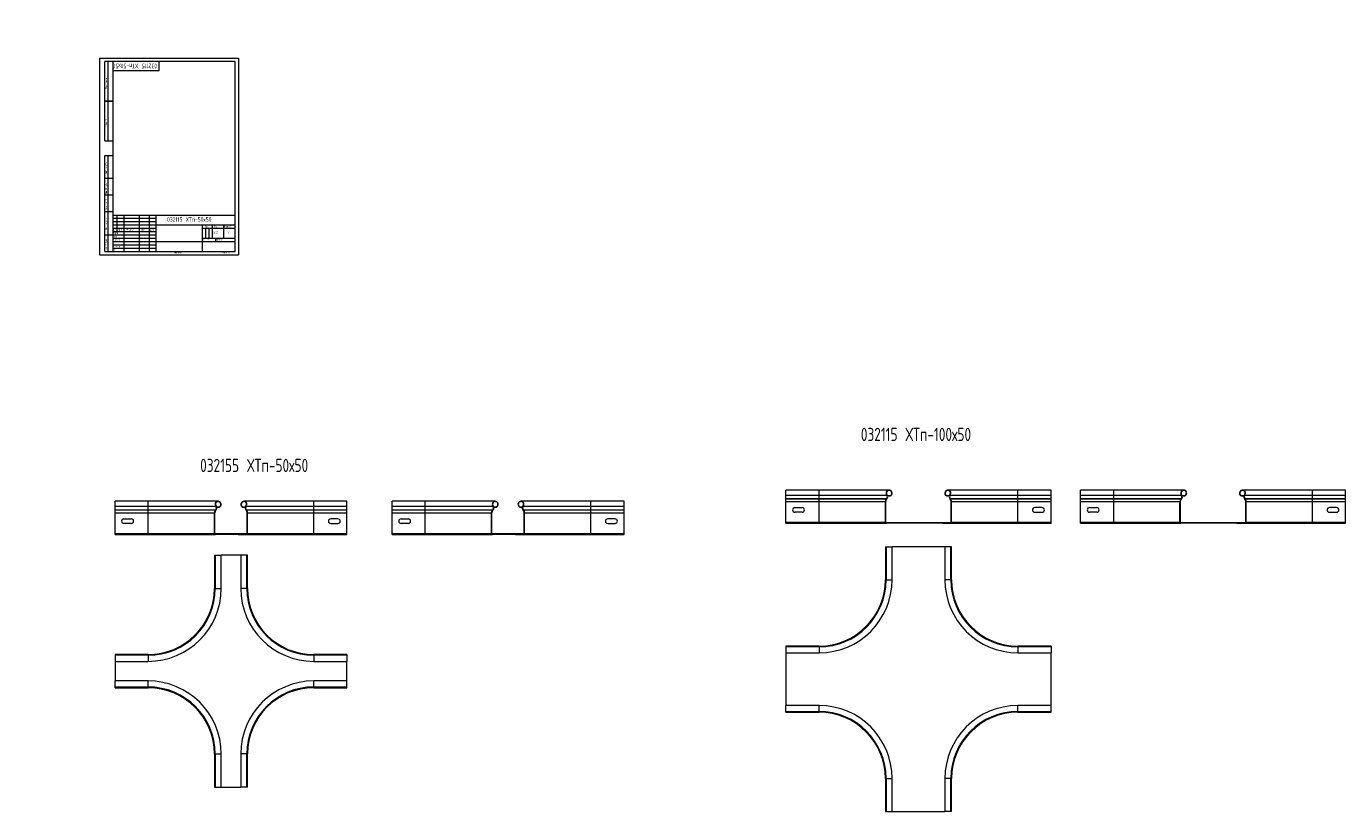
# Model space of a CAD drawing. Header units: millimetres. Extents: x -110 to 6455, y -3219 to 345.
# Tile 2 of 5: x -110 to 1881, y -841 to 345. Entities that reach past the tile are written whole.
import ezdxf

# ---------------------------------------------------------------- set-up
doc = ezdxf.new("R2010")
doc.units = ezdxf.units.MM
doc.layers.add('ОСЕВЫЕ', color=7, linetype='Continuous')
doc.styles.add('SLDTEXTSTYLE0', font='TXT', dxfattribs={"width": 0.7, "bigfont": 'bigfont'})
doc.styles.add('SLDTEXTSTYLE1', font='TXT', dxfattribs={"width": 0.605})
doc.styles.add('SLDTEXTSTYLE2', font='TXT', dxfattribs={"width": 0.605, "bigfont": 'bigfont'})
doc.styles.add('SLDTEXTSTYLE3', font='TXT', dxfattribs={"width": 0.582204, "bigfont": 'bigfont'})
doc.styles.add('SLDTEXTSTYLE4', font='TXT', dxfattribs={"width": 0.582204})

# ---------------------------------------------------------------- blocks, each defined once
blk = doc.blocks.new('SW_NOTE_0')
at = {"color": 0, "linetype": 'Continuous', "lineweight": 0, "attachment_point": 1}
for s, insert, char_height, style in [('\\M+18449\\M+18478\\M+1847D', (0, 3.2), 2.5, 'SLDTEXTSTYLE3'), ('.', (5.7, 2.3), 1.59, 'SLDTEXTSTYLE4')]:
    blk.add_mtext(s, dxfattribs=dict(at, insert=insert, char_height=char_height, style=style))

msp = doc.modelspace()

# ---------------------------------------------------------------- linework, layer by layer
at = {"color": 7, "linetype": 'Continuous', "lineweight": 15}
for p, q in [((8, 172), (8, 292)), ((20, 292), (8, 292)), ((8, 172), (8, 292)), ((13, 172), (13, 292)), ((13, 172), (13, 292)), ((20, 292), (20, 5)), ((205, 292), (20, 292)), ((20, 292), (20, 5)), ((90, 278), (90, 292)), ((205, 5), (205, 292)), ((20, 278), (90, 278)), ((8, 232), (20, 232)), ((20, 232), (8, 232)), ((8, 172), (20, 172)), ((8, 5), (8, 150)), ((8, 150), (20, 150)), ((13, 5), (13, 150)), ((20, 115), (8, 115)), ((20, 90), (8, 90)), ((20, 65), (8, 65)), ((20, 60), (205, 60)), ((20, 60), (20, 5)), ((27, 35), (27, 60)), ((37, 60), (37, 5)), ((60, 60), (60, 5)), ((75, 60), (75, 5)), ((85, 60), (85, 5)), ((20, 40), (85, 40)), ((85, 45), (205, 45)), ((155, 45), (155, 5)), ((155, 40), (205, 40)), ((170, 45), (170, 25)), ((187, 45), (187, 25)), ((8, 30), (20, 30)), ((20, 35), (85, 35)), ((85, 20), (205, 20)), ((155, 25), (205, 25)), ((175, 25), (175, 20)), ((8, 5), (20, 5)), ((20, 5), (205, 5)), ((1086.1, -355.4), (1036.1, -355.4)), ((1036.1, -362.8), (1036.1, -355.4)), ((1191.8, -355.4), (1086.1, -355.4)), ((1386.1, -355.4), (1280.4, -355.4)), ((1436.1, -355.4), (1386.1, -355.4)), ((1436.1, -362.8), (1436.1, -355.4)), ((1530.7, -355.4), (1480.7, -355.4)), ((1480.7, -362.8), (1480.7, -355.4)), ((1636.4, -355.4), (1530.7, -355.4)), ((1830.7, -355.4), (1725.1, -355.4)), ((1880.7, -355.4), (1830.7, -355.4)), ((1880.7, -362.8), (1880.7, -355.4)), ((73.5, -372.3), (23.5, -372.3)), ((23.5, -379.7), (23.5, -372.3)), ((179.2, -372.3), (73.5, -372.3)), ((323.5, -372.3), (217.9, -372.3)), ((373.5, -372.3), (323.5, -372.3)), ((373.5, -379.7), (373.5, -372.3)), ((491.7, -372.3), (441.7, -372.3)), ((441.7, -379.7), (441.7, -372.3)), ((597.4, -372.3), (491.7, -372.3)), ((741.7, -372.3), (636.1, -372.3)), ((791.7, -372.3), (741.7, -372.3)), ((791.7, -379.7), (791.7, -372.3)), ((1036.1, -362.8), (1086.1, -362.8)), ((1036.1, -368.1), (1036.1, -362.8)), ((1036.1, -368.1), (1086.1, -368.1)), ((1036.1, -368.5), (1036.1, -368.1)), ((1036.1, -368.5), (1086.1, -368.5)), ((1036.1, -372.6), (1036.1, -368.5)), ((1036.1, -403.9), (1036.1, -372.6)), ((1036.1, -372.6), (1086.1, -372.6)), ((1086.1, -368.1), (1086.1, -362.8)), ((1086.1, -362.8), (1188.3, -362.8)), ((1086.1, -368.1), (1188.1, -368.1)), ((1086.1, -368.5), (1086.1, -368.1)), ((1086.1, -372.6), (1086.1, -368.5)), ((1086.1, -368.5), (1187.7, -368.5)), ((1086.1, -403.9), (1086.1, -372.6)), ((1086.1, -372.6), (1186.1, -372.6)), ((1186.1, -403.9), (1186.1, -372.6)), ((1186.1, -372.6), (1186.6, -372.6)), ((1186.6, -403.9), (1186.6, -372.6)), ((1187.7, -368.5), (1188.1, -368.1)), ((1187.7, -368.5), (1188.1, -368.9)), ((1188.1, -368.1), (1188.5, -368.5)), ((1188.1, -368.9), (1188.5, -368.5)), ((1188.3, -362.8), (1188.7, -362.5)), ((1189.4, -363.7), (1193.2, -363.7)), ((1189.6, -364.2), (1193.4, -364.2)), ((1193.4, -364.2), (1193.2, -363.7)), ((1278.8, -364.2), (1279, -363.7)), ((1278.8, -364.2), (1282.6, -364.2)), ((1279, -363.7), (1282.8, -363.7)), ((1283.9, -362.8), (1283.5, -362.5)), ((1284.1, -368.1), (1283.7, -368.5)), ((1284, -368.9), (1283.7, -368.5)), ((1283.9, -362.8), (1386.1, -362.8)), ((1284.4, -368.5), (1284, -368.9)), ((1284.4, -368.5), (1284.1, -368.1)), ((1284.1, -368.1), (1386.1, -368.1)), ((1284.4, -368.5), (1386.1, -368.5)), ((1286.1, -372.6), (1285.5, -372.6)), ((1285.5, -403.9), (1285.5, -372.6)), ((1286.1, -403.9), (1286.1, -372.6)), ((1286.1, -372.6), (1386.1, -372.6)), ((1386.1, -368.1), (1386.1, -362.8)), ((1386.1, -362.8), (1436.1, -362.8)), ((1386.1, -368.5), (1386.1, -368.1)), ((1386.1, -368.1), (1436.1, -368.1)), ((1386.1, -372.6), (1386.1, -368.5)), ((1386.1, -368.5), (1436.1, -368.5)), ((1386.1, -403.9), (1386.1, -372.6)), ((1386.1, -372.6), (1436.1, -372.6)), ((1436.1, -368.1), (1436.1, -362.8)), ((1436.1, -368.5), (1436.1, -368.1)), ((1436.1, -372.6), (1436.1, -368.5)), ((1436.1, -403.9), (1436.1, -372.6)), ((1480.7, -362.8), (1530.7, -362.8)), ((1480.7, -368.1), (1480.7, -362.8)), ((1480.7, -368.5), (1480.7, -368.1)), ((1480.7, -368.1), (1530.7, -368.1)), ((1480.7, -372.6), (1480.7, -368.5)), ((1480.7, -368.5), (1530.7, -368.5)), ((1480.7, -372.6), (1530.7, -372.6)), ((1480.7, -403.9), (1480.7, -372.6)), ((1530.7, -368.1), (1530.7, -362.8)), ((1530.7, -362.8), (1632.9, -362.8)), ((1530.7, -368.1), (1632.7, -368.1)), ((1530.7, -368.5), (1530.7, -368.1)), ((1530.7, -372.6), (1530.7, -368.5)), ((1530.7, -368.5), (1632.4, -368.5)), ((1530.7, -403.9), (1530.7, -372.6)), ((1530.7, -372.6), (1630.7, -372.6)), ((1630.7, -372.6), (1631.3, -372.6)), ((1630.7, -403.9), (1630.7, -372.6)), ((1631.3, -403.9), (1631.3, -372.6)), ((1632.4, -368.5), (1632.7, -368.1)), ((1632.4, -368.5), (1632.8, -368.9)), ((1632.7, -368.1), (1633.1, -368.5)), ((1632.8, -368.9), (1633.1, -368.5)), ((1632.9, -362.8), (1633.3, -362.5)), ((1634, -363.7), (1637.8, -363.7)), ((1634.2, -364.2), (1638, -364.2)), ((1638, -364.2), (1637.8, -363.7)), ((1723.5, -364.2), (1723.7, -363.7)), ((1723.5, -364.2), (1727.2, -364.2)), ((1723.7, -363.7), (1727.4, -363.7)), ((1728.6, -362.8), (1728.1, -362.5)), ((1728.7, -368.1), (1728.3, -368.5)), ((1728.7, -368.9), (1728.3, -368.5)), ((1728.6, -362.8), (1830.7, -362.8)), ((1729.1, -368.5), (1728.7, -368.1)), ((1728.7, -368.1), (1830.7, -368.1)), ((1729.1, -368.5), (1728.7, -368.9)), ((1729.1, -368.5), (1830.7, -368.5)), ((1730.7, -372.6), (1730.2, -372.6)), ((1730.2, -403.9), (1730.2, -372.6)), ((1730.7, -403.9), (1730.7, -372.6)), ((1730.7, -372.6), (1830.7, -372.6)), ((1830.7, -368.1), (1830.7, -362.8)), ((1830.7, -362.8), (1880.7, -362.8)), ((1830.7, -368.5), (1830.7, -368.1)), ((1830.7, -368.1), (1880.7, -368.1)), ((1830.7, -372.6), (1830.7, -368.5)), ((1830.7, -368.5), (1880.7, -368.5)), ((1830.7, -403.9), (1830.7, -372.6)), ((1830.7, -372.6), (1880.7, -372.6)), ((1880.7, -368.1), (1880.7, -362.8)), ((1880.7, -368.5), (1880.7, -368.1)), ((1880.7, -372.6), (1880.7, -368.5)), ((1880.7, -403.9), (1880.7, -372.6)), ((23.5, -379.7), (73.5, -379.7)), ((23.5, -385), (23.5, -379.7)), ((23.5, -385.4), (23.5, -385)), ((23.5, -385), (73.5, -385)), ((23.5, -385.4), (73.5, -385.4)), ((23.5, -389.5), (23.5, -385.4)), ((23.5, -389.5), (73.5, -389.5)), ((23.5, -420.8), (23.5, -389.5)), ((73.5, -385), (73.5, -379.7)), ((73.5, -379.7), (175.7, -379.7)), ((73.5, -385), (175.5, -385)), ((73.5, -385.4), (73.5, -385)), ((73.5, -389.5), (73.5, -385.4)), ((73.5, -385.4), (175.2, -385.4)), ((73.5, -420.8), (73.5, -389.5)), ((73.5, -389.5), (173.5, -389.5)), ((173.5, -389.5), (174.1, -389.5)), ((173.5, -420.8), (173.5, -389.5)), ((174.1, -420.8), (174.1, -389.5)), ((175.2, -385.4), (175.5, -385)), ((175.2, -385.4), (175.6, -385.8)), ((175.5, -385), (175.9, -385.4)), ((175.6, -385.8), (175.9, -385.4)), ((175.7, -379.7), (176.1, -379.4)), ((176.9, -380.6), (180.6, -380.6)), ((177, -381.1), (180.8, -381.1)), ((180.8, -381.1), (180.6, -380.6)), ((216.3, -381.1), (216.5, -380.6)), ((216.3, -381.1), (220.1, -381.1)), ((216.5, -380.6), (220.2, -380.6)), ((221.4, -379.7), (221, -379.4)), ((221.6, -385), (221.2, -385.4)), ((221.5, -385.8), (221.2, -385.4)), ((221.4, -379.7), (323.5, -379.7)), ((221.9, -385.4), (221.5, -385.8)), ((221.9, -385.4), (221.6, -385)), ((221.6, -385), (323.5, -385)), ((221.9, -385.4), (323.5, -385.4)), ((223.5, -389.5), (223, -389.5)), ((223, -420.8), (223, -389.5)), ((223.5, -420.8), (223.5, -389.5)), ((223.5, -389.5), (323.5, -389.5)), ((323.5, -385), (323.5, -379.7)), ((323.5, -379.7), (373.5, -379.7)), ((323.5, -385.4), (323.5, -385)), ((323.5, -385), (373.5, -385)), ((323.5, -389.5), (323.5, -385.4)), ((323.5, -385.4), (373.5, -385.4)), ((323.5, -420.8), (323.5, -389.5)), ((323.5, -389.5), (373.5, -389.5)), ((373.5, -385), (373.5, -379.7)), ((373.5, -385.4), (373.5, -385)), ((373.5, -389.5), (373.5, -385.4)), ((373.5, -420.8), (373.5, -389.5)), ((441.7, -379.7), (491.7, -379.7)), ((441.7, -385), (441.7, -379.7)), ((441.7, -385), (491.7, -385)), ((441.7, -385.4), (441.7, -385)), ((441.7, -389.5), (441.7, -385.4)), ((441.7, -385.4), (491.7, -385.4)), ((441.7, -389.5), (491.7, -389.5)), ((441.7, -420.8), (441.7, -389.5)), ((491.7, -385), (491.7, -379.7)), ((491.7, -379.7), (593.9, -379.7)), ((491.7, -385), (593.7, -385)), ((491.7, -385.4), (491.7, -385)), ((491.7, -389.5), (491.7, -385.4)), ((491.7, -385.4), (593.4, -385.4)), ((491.7, -389.5), (591.7, -389.5)), ((491.7, -420.8), (491.7, -389.5)), ((591.7, -389.5), (592.3, -389.5)), ((591.7, -420.8), (591.7, -389.5)), ((592.3, -420.8), (592.3, -389.5)), ((593.4, -385.4), (593.7, -385)), ((593.4, -385.4), (593.8, -385.8)), ((593.7, -385), (594.1, -385.4)), ((593.8, -385.8), (594.1, -385.4)), ((593.9, -379.7), (594.3, -379.4)), ((595.1, -380.6), (598.8, -380.6)), ((595.2, -381.1), (599, -381.1)), ((599, -381.1), (598.8, -380.6)), ((634.5, -381.1), (634.7, -380.6)), ((634.5, -381.1), (638.3, -381.1)), ((634.7, -380.6), (638.4, -380.6)), ((639.6, -379.7), (639.1, -379.4)), ((639.8, -385), (639.4, -385.4)), ((639.7, -385.8), (639.4, -385.4)), ((639.6, -379.7), (741.7, -379.7)), ((640.1, -385.4), (639.7, -385.8)), ((640.1, -385.4), (639.8, -385)), ((639.8, -385), (741.7, -385)), ((640.1, -385.4), (741.7, -385.4)), ((641.7, -389.5), (641.2, -389.5)), ((641.2, -420.8), (641.2, -389.5)), ((641.7, -420.8), (641.7, -389.5)), ((641.7, -389.5), (741.7, -389.5)), ((741.7, -385), (741.7, -379.7)), ((741.7, -379.7), (791.7, -379.7)), ((741.7, -385.4), (741.7, -385)), ((741.7, -385), (791.7, -385)), ((741.7, -389.5), (741.7, -385.4)), ((741.7, -385.4), (791.7, -385.4)), ((741.7, -420.8), (741.7, -389.5)), ((741.7, -389.5), (791.7, -389.5)), ((791.7, -385), (791.7, -379.7)), ((791.7, -385.4), (791.7, -385)), ((791.7, -389.5), (791.7, -385.4)), ((791.7, -420.8), (791.7, -389.5)), ((1049.6, -381.9), (1060.6, -381.9)), ((1060.6, -388.9), (1049.6, -388.9)), ((1422.6, -381.9), (1411.6, -381.9)), ((1411.6, -388.9), (1422.6, -388.9)), ((1494.2, -381.9), (1505.2, -381.9)), ((1505.2, -388.9), (1494.2, -388.9)), ((1867.2, -381.9), (1856.2, -381.9)), ((1856.2, -388.9), (1867.2, -388.9)), ((37, -398.8), (48, -398.8)), ((48, -405.8), (37, -405.8)), ((360, -398.8), (349, -398.8)), ((349, -405.8), (360, -405.8)), ((455.2, -398.8), (466.2, -398.8)), ((466.2, -405.8), (455.2, -405.8)), ((778.2, -398.8), (767.2, -398.8)), ((767.2, -405.8), (778.2, -405.8)), ((1036.1, -403.9), (1086.1, -403.9)), ((1036.1, -405.4), (1036.1, -403.9)), ((1036.1, -405.4), (1086.1, -405.4)), ((1086.1, -403.9), (1186.1, -403.9)), ((1086.1, -405.4), (1086.1, -403.9)), ((1086.1, -405.4), (1187.6, -405.4)), ((1186.1, -403.9), (1186.6, -403.9)), ((1186.7, -404.1), (1187.6, -404.1)), ((1187.6, -404.1), (1284.6, -404.1)), ((1187.6, -404.1), (1187.6, -404.8)), ((1187.6, -404.8), (1284.6, -404.8)), ((1187.6, -405.4), (1187.6, -404.8)), ((1200.1, -404.8), (1187.6, -404.8)), ((1200.1, -405.4), (1187.6, -405.4)), ((1200.1, -405.4), (1200.1, -404.8)), ((1272.1, -404.8), (1284.6, -404.8)), ((1272.1, -405.4), (1272.1, -404.8)), ((1272.1, -405.4), (1284.6, -405.4)), ((1284.6, -404.1), (1284.6, -404.8)), ((1284.6, -404.1), (1285.5, -404.1)), ((1284.6, -405.4), (1284.6, -404.8)), ((1284.6, -405.4), (1386.1, -405.4)), ((1286.1, -403.9), (1285.5, -403.9)), ((1286.1, -403.9), (1386.1, -403.9)), ((1386.1, -405.4), (1386.1, -403.9)), ((1386.1, -403.9), (1436.1, -403.9)), ((1386.1, -405.4), (1436.1, -405.4)), ((1436.1, -405.4), (1436.1, -403.9)), ((1480.7, -405.4), (1480.7, -403.9)), ((1480.7, -403.9), (1530.7, -403.9)), ((1480.7, -405.4), (1530.7, -405.4)), ((1530.7, -403.9), (1630.7, -403.9)), ((1530.7, -405.4), (1530.7, -403.9)), ((1530.7, -405.4), (1632.2, -405.4)), ((1630.7, -403.9), (1631.3, -403.9)), ((1631.3, -404.1), (1632.2, -404.1)), ((1632.2, -404.1), (1632.2, -404.8)), ((1632.2, -404.1), (1729.2, -404.1)), ((1632.2, -404.8), (1729.2, -404.8)), ((1632.2, -405.4), (1632.2, -404.8)), ((1644.7, -404.8), (1632.2, -404.8)), ((1644.7, -405.4), (1632.2, -405.4)), ((1644.7, -405.4), (1644.7, -404.8)), ((1716.7, -405.4), (1716.7, -404.8)), ((1716.7, -404.8), (1729.2, -404.8)), ((1716.7, -405.4), (1729.2, -405.4)), ((1729.2, -404.1), (1729.2, -404.8)), ((1729.2, -404.1), (1730.1, -404.1)), ((1729.2, -405.4), (1729.2, -404.8)), ((1729.2, -405.4), (1830.7, -405.4)), ((1730.7, -403.9), (1730.2, -403.9)), ((1730.7, -403.9), (1830.7, -403.9)), ((1830.7, -405.4), (1830.7, -403.9)), ((1830.7, -403.9), (1880.7, -403.9)), ((1830.7, -405.4), (1880.7, -405.4)), ((1880.7, -405.4), (1880.7, -403.9)), ((23.5, -422.3), (23.5, -420.8)), ((23.5, -420.8), (73.5, -420.8)), ((23.5, -422.3), (73.5, -422.3)), ((73.5, -420.8), (173.5, -420.8)), ((73.5, -422.3), (73.5, -420.8)), ((73.5, -422.3), (175, -422.3)), ((173.5, -420.8), (174.1, -420.8)), ((174.1, -421), (175, -421)), ((175, -421), (222, -421)), ((175, -421), (175, -421.7)), ((175, -422.3), (175, -421.7)), ((187.5, -421.7), (175, -421.7)), ((175, -421.7), (222, -421.7)), ((187.5, -422.3), (175, -422.3)), ((187.5, -422.3), (187.5, -421.7)), ((209.5, -421.7), (222, -421.7)), ((209.5, -422.3), (209.5, -421.7)), ((209.5, -422.3), (222, -422.3)), ((222, -421), (222, -421.7)), ((222, -421), (223, -421)), ((222, -422.3), (222, -421.7)), ((222, -422.3), (323.5, -422.3)), ((323.5, -422.3), (222, -422.3)), ((223.5, -420.8), (223, -420.8)), ((223.5, -420.8), (323.5, -420.8)), ((323.5, -422.3), (323.5, -420.8)), ((323.5, -420.8), (373.5, -420.8)), ((323.5, -422.3), (373.5, -422.3)), ((373.5, -422.3), (373.5, -420.8)), ((441.7, -422.3), (441.7, -420.8)), ((441.7, -420.8), (491.7, -420.8)), ((441.7, -422.3), (491.7, -422.3)), ((491.7, -422.3), (491.7, -420.8)), ((491.7, -420.8), (591.7, -420.8)), ((491.7, -422.3), (593.2, -422.3)), ((591.7, -420.8), (592.3, -420.8)), ((592.3, -421), (593.2, -421)), ((593.2, -421), (593.2, -421.7)), ((593.2, -421), (640.2, -421)), ((593.2, -422.3), (593.2, -421.7)), ((605.7, -421.7), (593.2, -421.7)), ((593.2, -421.7), (640.2, -421.7)), ((605.7, -422.3), (593.2, -422.3)), ((605.7, -422.3), (605.7, -421.7)), ((627.7, -421.7), (640.2, -421.7)), ((627.7, -422.3), (627.7, -421.7)), ((627.7, -422.3), (640.2, -422.3)), ((640.2, -421), (640.2, -421.7)), ((640.2, -421), (641.2, -421)), ((640.2, -422.3), (640.2, -421.7)), ((640.2, -422.3), (741.7, -422.3)), ((641.7, -420.8), (641.2, -420.8)), ((641.7, -420.8), (741.7, -420.8)), ((741.7, -422.3), (741.7, -420.8)), ((741.7, -420.8), (791.7, -420.8)), ((741.7, -422.3), (791.7, -422.3)), ((791.7, -422.3), (791.7, -420.8)), ((173.5, -453.8), (173.5, -503.8)), ((173.5, -453.8), (174.7, -453.8)), ((174.7, -453.8), (174.7, -503.8)), ((174.7, -453.8), (183.8, -453.8)), ((183.8, -503.8), (183.8, -453.8)), ((213.3, -453.8), (183.8, -453.8)), ((213.3, -453.8), (213.3, -503.8)), ((222.4, -453.8), (213.3, -453.8)), ((222.4, -503.8), (222.4, -453.8)), ((223.5, -453.8), (222.4, -453.8)), ((223.5, -503.8), (223.5, -453.8)), ((1186.1, -440.9), (1186.1, -490.9)), ((1186.1, -440.9), (1187.2, -440.9)), ((1187.2, -440.9), (1187.2, -490.9)), ((1187.2, -440.9), (1196.3, -440.9)), ((1196.3, -490.9), (1196.3, -440.9)), ((1275.9, -440.9), (1196.3, -440.9)), ((1275.9, -440.9), (1275.9, -490.9)), ((1285, -440.9), (1275.9, -440.9)), ((1285, -490.9), (1285, -440.9)), ((1286.1, -440.9), (1285, -440.9)), ((1286.1, -490.9), (1286.1, -440.9)), ((1036.1, -590.9), (1036.1, -592.1)), ((1086.1, -590.9), (1036.1, -590.9)), ((1086.1, -592.1), (1036.1, -592.1)), ((1036.1, -592.1), (1036.1, -601.2)), ((1436.1, -590.9), (1386.1, -590.9)), ((1436.1, -592.1), (1386.1, -592.1)), ((1436.1, -590.9), (1436.1, -592.1)), ((1436.1, -592.1), (1436.1, -601.2)), ((23.5, -603.8), (23.5, -604.9)), ((73.5, -603.8), (23.5, -603.8)), ((73.5, -604.9), (23.5, -604.9)), ((23.5, -604.9), (23.5, -614)), ((23.5, -614), (73.5, -614)), ((23.5, -614), (23.5, -643.5)), ((373.5, -603.8), (323.5, -603.8)), ((373.5, -604.9), (323.5, -604.9)), ((323.5, -614), (373.5, -614)), ((373.5, -603.8), (373.5, -604.9)), ((373.5, -604.9), (373.5, -614)), ((373.5, -643.5), (373.5, -614)), ((1036.1, -601.2), (1086.1, -601.2)), ((1036.1, -601.2), (1036.1, -680.7)), ((1386.1, -601.2), (1436.1, -601.2)), ((1436.1, -680.7), (1436.1, -601.2)), ((73.5, -643.5), (23.5, -643.5)), ((23.5, -652.6), (23.5, -643.5)), ((23.5, -652.6), (73.5, -652.6)), ((23.5, -653.8), (23.5, -652.6)), ((23.5, -653.8), (73.5, -653.8)), ((373.5, -643.5), (323.5, -643.5)), ((323.5, -652.6), (373.5, -652.6)), ((323.5, -653.8), (373.5, -653.8)), ((373.5, -652.6), (373.5, -643.5)), ((373.5, -653.8), (373.5, -652.6)), ((1086.1, -680.7), (1036.1, -680.7)), ((1036.1, -689.8), (1036.1, -680.7)), ((1036.1, -689.8), (1086.1, -689.8)), ((1036.1, -690.9), (1036.1, -689.8)), ((1036.1, -690.9), (1086.1, -690.9)), ((1436.1, -680.7), (1386.1, -680.7)), ((1386.1, -689.8), (1436.1, -689.8)), ((1386.1, -690.9), (1436.1, -690.9)), ((1436.1, -689.8), (1436.1, -680.7)), ((1436.1, -690.9), (1436.1, -689.8)), ((173.5, -753.8), (173.5, -803.8)), ((174.7, -753.8), (174.7, -803.8)), ((183.8, -803.8), (183.8, -753.8)), ((213.3, -753.8), (213.3, -803.8)), ((222.4, -803.8), (222.4, -753.8)), ((223.5, -803.8), (223.5, -753.8)), ((1186.1, -790.9), (1186.1, -840.9)), ((1187.2, -790.9), (1187.2, -840.9)), ((1196.3, -840.9), (1196.3, -790.9)), ((1275.9, -790.9), (1275.9, -840.9)), ((1285, -840.9), (1285, -790.9)), ((1286.1, -840.9), (1286.1, -790.9)), ((173.5, -803.8), (174.7, -803.8)), ((174.7, -803.8), (183.8, -803.8)), ((183.8, -803.8), (213.3, -803.8)), ((222.4, -803.8), (213.3, -803.8)), ((223.5, -803.8), (222.4, -803.8)), ((1186.1, -840.9), (1187.2, -840.9)), ((1187.2, -840.9), (1196.3, -840.9)), ((1196.3, -840.9), (1275.9, -840.9)), ((1285, -840.9), (1275.9, -840.9)), ((1286.1, -840.9), (1285, -840.9))]:
    msp.add_line(p, q, dxfattribs=at)
at = {"color": 7, "linetype": 'Continuous', "lineweight": 0}
for p, q in [((20, 55), (85, 55)), ((20, 50), (85, 50)), ((20, 45), (85, 45)), ((160, 40), (160, 25)), ((165, 40), (165, 25)), ((20, 30), (85, 30)), ((20, 25), (85, 25)), ((20, 20), (85, 20)), ((20, 15), (85, 15)), ((20, 10), (85, 10))]:
    msp.add_line(p, q, dxfattribs=at)
at = {"color": 8, "linetype": 'Continuous', "lineweight": 15}
for p, q in [((1086.1, -362.8), (1086.1, -355.4)), ((1386.1, -362.8), (1386.1, -355.4)), ((1530.7, -362.8), (1530.7, -355.4)), ((1830.7, -362.8), (1830.7, -355.4)), ((73.5, -379.7), (73.5, -372.3)), ((323.5, -379.7), (323.5, -372.3)), ((491.7, -379.7), (491.7, -372.3)), ((741.7, -379.7), (741.7, -372.3)), ((1186.1, -490.9), (1187.2, -490.9)), ((1187.2, -490.9), (1196.3, -490.9)), ((1285, -490.9), (1275.9, -490.9)), ((1286.1, -490.9), (1285, -490.9)), ((173.5, -503.8), (174.7, -503.8)), ((174.7, -503.8), (183.8, -503.8)), ((222.4, -503.8), (213.3, -503.8)), ((223.5, -503.8), (222.4, -503.8)), ((1086.1, -590.9), (1086.1, -592.1)), ((1086.1, -592.1), (1086.1, -601.2)), ((1386.1, -590.9), (1386.1, -592.1)), ((1386.1, -592.1), (1386.1, -601.2)), ((73.5, -603.8), (73.5, -604.9)), ((73.5, -604.9), (73.5, -614)), ((323.5, -603.8), (323.5, -604.9)), ((323.5, -604.9), (323.5, -614)), ((73.5, -652.6), (73.5, -643.5)), ((73.5, -653.8), (73.5, -652.6)), ((323.5, -652.6), (323.5, -643.5)), ((323.5, -653.8), (323.5, -652.6)), ((1086.1, -689.8), (1086.1, -680.7)), ((1086.1, -690.9), (1086.1, -689.8)), ((1386.1, -689.8), (1386.1, -680.7)), ((1386.1, -690.9), (1386.1, -689.8)), ((173.5, -753.8), (174.7, -753.8)), ((174.7, -753.8), (183.8, -753.8)), ((222.4, -753.8), (213.3, -753.8)), ((223.5, -753.8), (222.4, -753.8)), ((1186.1, -790.9), (1187.2, -790.9)), ((1187.2, -790.9), (1196.3, -790.9)), ((1285, -790.9), (1275.9, -790.9)), ((1286.1, -790.9), (1285, -790.9))]:
    msp.add_line(p, q, dxfattribs=at)
at = {"color": 7, "linetype": 'Continuous', "lineweight": 15}
for centre, radius, start, end in [((1191.8, -359.9), 4.55, 290.35, 219.6825), ((1191.8, -359.9), 4, 290.35, 219.6825), ((1280.4, -359.9), 4.55, 320.3175, 249.65), ((1280.4, -359.9), 4, 320.3175, 249.65), ((1636.4, -359.9), 4.55, 290.35, 219.6825), ((1636.4, -359.9), 4, 290.35, 219.6825), ((1725.1, -359.9), 4.55, 320.3175, 249.65), ((1725.1, -359.9), 4, 320.3175, 249.65), ((179.2, -376.8), 4.55, 290.35, 219.6825), ((179.2, -376.8), 4, 290.35, 219.6825), ((217.9, -376.8), 4.55, 320.3175, 249.65), ((217.9, -376.8), 4, 320.3175, 249.65), ((597.4, -376.8), 4.55, 290.35, 219.6825), ((597.4, -376.8), 4, 290.35, 219.6825), ((636.1, -376.8), 4.55, 320.3175, 249.65), ((636.1, -376.8), 4, 320.3175, 249.65), ((1192.1, -372.6), 6, 136.4642, 180), ((1192.1, -372.6), 5.45, 136.4642, 180), ((1185.2, -365.4), 4, 316.4642, 39.6825), ((1185.2, -365.4), 4.55, 316.4642, 39.6825), ((1287, -365.4), 4.55, 140.3175, 223.5358), ((1287, -365.4), 4, 140.3175, 223.5358), ((1280.1, -372.6), 5.45, 360, 43.5358), ((1280.1, -372.6), 6, 360, 43.5358), ((1636.7, -372.6), 6, 136.4642, 180), ((1636.7, -372.6), 5.45, 136.4642, 180), ((1629.8, -365.4), 4, 316.4642, 39.6825), ((1629.8, -365.4), 4.55, 316.4642, 39.6825), ((1731.6, -365.4), 4.55, 140.3175, 223.5358), ((1731.6, -365.4), 4, 140.3175, 223.5358), ((1724.7, -372.6), 5.45, 360, 43.5358), ((1724.7, -372.6), 6, 360, 43.5358), ((179.5, -389.5), 6, 136.4642, 180), ((179.5, -389.5), 5.45, 136.4642, 180), ((172.6, -382.3), 4, 316.4642, 39.6825), ((172.6, -382.3), 4.55, 316.4642, 39.6825), ((224.5, -382.3), 4.55, 140.3175, 223.5358), ((224.5, -382.3), 4, 140.3175, 223.5358), ((217.5, -389.5), 5.45, 0, 43.5358), ((217.5, -389.5), 6, 0, 43.5358), ((597.7, -389.5), 6, 136.4642, 180), ((597.7, -389.5), 5.45, 136.4642, 180), ((590.8, -382.3), 4, 316.4642, 39.6825), ((590.8, -382.3), 4.55, 316.4642, 39.6825), ((642.7, -382.3), 4.55, 140.3175, 223.5358), ((642.7, -382.3), 4, 140.3175, 223.5358), ((635.7, -389.5), 5.45, 360, 43.5358), ((635.7, -389.5), 6, 360, 43.5358), ((1049.6, -385.4), 3.5, 90, 270), ((1060.6, -385.4), 3.5, 270, 90), ((1411.6, -385.4), 3.5, 90, 270), ((1422.6, -385.4), 3.5, 270, 90), ((1494.2, -385.4), 3.5, 90, 270), ((1505.2, -385.4), 3.5, 270, 90), ((1856.2, -385.4), 3.5, 90, 270), ((1867.2, -385.4), 3.5, 270, 90), ((37, -402.3), 3.5, 90, 270), ((48, -402.3), 3.5, 270, 90), ((349, -402.3), 3.5, 90, 270), ((360, -402.3), 3.5, 270, 90), ((455.2, -402.3), 3.5, 90, 270), ((466.2, -402.3), 3.5, 270, 90), ((767.2, -402.3), 3.5, 90, 270), ((778.2, -402.3), 3.5, 270, 90), ((1187.6, -403.9), 1.5, 180, 270), ((1187.6, -403.9), 0.95, 180, 270), ((1284.6, -403.9), 0.95, 270, 0), ((1284.6, -403.9), 1.5, 270, 0), ((1632.2, -403.9), 1.5, 180, 270), ((1632.2, -403.9), 0.95, 180, 270), ((1729.2, -403.9), 0.95, 270, 0), ((1729.2, -403.9), 1.5, 270, 0), ((175, -420.8), 1.5, 180, 270), ((175, -420.8), 0.95, 180, 270), ((222, -420.8), 0.95, 270, 0), ((222, -420.8), 1.5, 270, 0), ((593.2, -420.8), 1.5, 180, 270), ((593.2, -420.8), 0.95, 180, 270), ((640.2, -420.8), 0.95, 270, 0), ((640.2, -420.8), 1.5, 270, 0), ((1086.1, -490.9), 101.1, 270, 0), ((1086.1, -490.9), 110.2, 270, 0), ((1086.1, -490.9), 100, 270, 0), ((1386.1, -490.9), 110.2, 180, 270), ((1386.1, -490.9), 101.1, 180, 270), ((1386.1, -490.9), 100, 180, 270), ((73.5, -503.8), 101.1, 270, 0), ((73.5, -503.8), 110.2, 270, 0), ((73.5, -503.8), 100, 270, 0), ((323.5, -503.8), 110.2, 180, 270), ((323.5, -503.8), 101.1, 180, 270), ((323.5, -503.8), 100, 180, 270), ((73.5, -753.8), 110.2, 0, 90), ((73.5, -753.8), 101.1, 0, 90), ((73.5, -753.8), 100, 0, 90), ((323.5, -753.8), 110.2, 90, 180), ((323.5, -753.8), 101.1, 90, 180), ((323.5, -753.8), 100, 90, 180), ((1086.1, -790.9), 110.2, 0, 90), ((1086.1, -790.9), 101.1, 0, 90), ((1086.1, -790.9), 100, 0, 90), ((1386.1, -790.9), 110.2, 90, 180), ((1386.1, -790.9), 101.1, 90, 180), ((1386.1, -790.9), 100, 90, 180)]:
    msp.add_arc(centre, radius, start, end, dxfattribs=at)
at = {"layer": 'ОСЕВЫЕ', "lineweight": 0}
for p, q in [((0, 297), (210, 297)), ((0, 297), (0, 0)), ((210, 297), (210, 0)), ((0, 0), (210, 0))]:
    msp.add_line(p, q, dxfattribs=at)

# ---------------------------------------------------------------- block references
at = {"color": 7, "linetype": 'Continuous', "lineweight": 0}
msp.add_blockref('SW_NOTE_0', (20.5, 35.8), dxfattribs=at)

# ---------------------------------------------------------------- texts
at = {"color": 7, "linetype": 'Continuous', "lineweight": 0, "attachment_point": 1}
for s, insert, char_height, rotation, style in [('\\M+18450\\M+18475\\M+18482\\M+18472. \\M+18481\\M+18482\\M+18479\\M+1847D\\M+18475\\M+1847E.', (9, 250.8), 2.5, 90, 'SLDTEXTSTYLE2'), ('032115 \\M+18456\\M+18453\\M+18481-50\\M+1848750', (87, 281.6), 7, 180, 'SLDTEXTSTYLE0'), ('\\M+18452\\M+18481\\M+18482\\M+18470\\M+18472. \\M+18782', (8.9, 193.8), 2.5, 90, 'SLDTEXTSTYLE2'), ('\\M+18450\\M+18480\\M+18474\\M+18481. \\M+18479 \\M+18474\\M+18470\\M+18484\\M+18470', (8.9, 122.3), 2.5, 90, 'SLDTEXTSTYLE2'), ('\\M+18449\\M+1847E\\M+18472. \\M+18782 \\M+18474\\M+18485\\M+18471\\M+1847C.', (9, 92.1), 2.5, 90, 'SLDTEXTSTYLE2'), ('\\M+18442\\M+18478\\M+18470\\M+1847D. \\M+18479\\M+1847E\\M+18472. \\M+18782', (9, 67.4), 2.5, 90, 'SLDTEXTSTYLE2'), ('\\M+18450\\M+18480\\M+18474\\M+18481. \\M+18479 \\M+18474\\M+18470\\M+18484\\M+18470', (9, 37.8), 2.5, 90, 'SLDTEXTSTYLE2'), ('\\M+18449\\M+1847E\\M+18472. \\M+18782 \\M+18481\\M+18480\\M+18474\\M+1847C.', (8.9, 7), 2.5, 90, 'SLDTEXTSTYLE2')]:
    msp.add_mtext(s, dxfattribs=dict(at, insert=insert, char_height=char_height, rotation=rotation, style=style))
at = {"color": 7, "linetype": 'Continuous', "lineweight": 0}
for s, insert, char_height, attachment_point, style in [('032115 \\M+18456\\M+18453\\M+18481-50\\M+1848750', (102, 56.8), 7, 1, 'SLDTEXTSTYLE0'), ('\\M+1844C\\M+18479\\M+18484.', (159, 43.9), 2.5, 1, 'SLDTEXTSTYLE2'), ('\\M+1844D\\M+18470\\M+18483\\M+18483\\M+18470', (172.7, 43.9), 2.5, 1, 'SLDTEXTSTYLE2'), ('\\M+1844D\\M+18470\\M+18483\\M+1848A\\M+18484\\M+18470\\M+18471', (188.4, 43.8), 2.5, 1, 'SLDTEXTSTYLE2'), ('\\M+18451\\M+18470\\M+18478\\M+18482\\M+18470\\M+18471.', (20.4, 34), 2.5, 1, 'SLDTEXTSTYLE2'), ('\\M+18450\\M+18482\\M+18480\\M+18472.', (20.5, 29), 2.5, 1, 'SLDTEXTSTYLE2'), ('\\M+18453. \\M+1847B\\M+18480\\M+1847E\\M+18484\\M+18482.', (20.5, 24), 2.5, 1, 'SLDTEXTSTYLE2'), ('\\M+1844C\\M+18479\\M+18483\\M+18484', (28.3, 39), 2.5, 1, 'SLDTEXTSTYLE2'), ('\\M+18782 \\M+18474\\M+18480\\M+1847B\\M+18485\\M+1847D.', (41.1, 39.1), 2.5, 1, 'SLDTEXTSTYLE2'), ('\\M+18450\\M+18480\\M+18474\\M+18481.', (63.1, 39), 2.5, 1, 'SLDTEXTSTYLE2'), ('\\M+18444\\M+18470\\M+18484\\M+18470', (76.2, 39.1), 2.5, 1, 'SLDTEXTSTYLE2'), ('\\M+1844C\\M+18479\\M+18483\\M+18484 1', (156.2, 24.1), 2.5, 1, 'SLDTEXTSTYLE2'), ('0.57', (172, 34.8), 3.5, 1, 'SLDTEXTSTYLE1'), ('\\M+1844C\\M+18479\\M+18483\\M+18484\\M+18480\\M+18472 1', (176.2, 24), 2.5, 1, 'SLDTEXTSTYLE2'), ('1:1', (195.6, 35.1), 3.5, 2, 'SLDTEXTSTYLE1'), ('\\M+1844E. \\M+1847B\\M+18480\\M+1847E\\M+18484\\M+18482.', (20.5, 14), 2.5, 1, 'SLDTEXTSTYLE2'), ('\\M+18454\\M+18484\\M+18472.', (20.5, 9), 2.5, 1, 'SLDTEXTSTYLE2'), ('\\M+1844B\\M+18480\\M+18481\\M+18479\\M+18482\\M+18480\\M+18472\\M+18470\\M+1847C', (112.4, 4.4), 2.5, 1, 'SLDTEXTSTYLE2'), ('\\M+18455\\M+18480\\M+18482\\M+1847D\\M+18470\\M+18484 \\M+184404', (184.6, 4.5), 2.5, 1, 'SLDTEXTSTYLE2'), ('032115 \\M+18456\\M+18453\\M+18481-100\\M+1848750', (1149.1, -261.3), 20, 1, 'SLDTEXTSTYLE0'), ('032155 \\M+18456\\M+18453\\M+18481-50\\M+1848750', (152, -308.1), 20, 1, 'SLDTEXTSTYLE0')]:
    msp.add_mtext(s, dxfattribs=dict(at, insert=insert, char_height=char_height, attachment_point=attachment_point, style=style))

doc.saveas('drawing.dxf')
